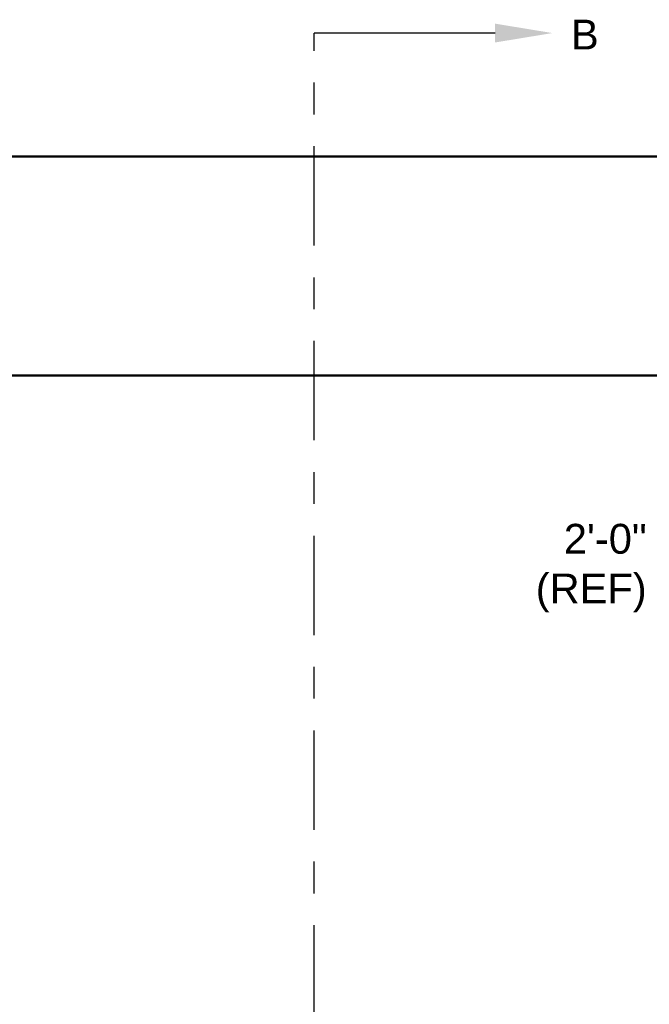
# Model space of a CAD drawing. Header units: inches. Extents: x 170 to 312, y 215 to 248.
# Tile 239 of 256: x 228.46 to 230.44, y 222.26 to 225.36. Entities that reach past the tile are written whole.
import ezdxf
from ezdxf import colors
from ezdxf.entities.mleader import LeaderData, LeaderLine
from ezdxf.math import Vec2, Vec3

# ---------------------------------------------------------------- set-up
doc = ezdxf.new("R2010")
doc.units = ezdxf.units.IN
doc.header["$LTSCALE"] = 0.25
doc.header["$MEASUREMENT"] = 0
doc.linetypes.add('CENTER', pattern=[2, 1.25, -0.25, 0.25, -0.25])
for name, color, linetype in [('ANNOTATIONS', 1, 'Continuous'), ('MOTOR RH', 7, 'Continuous'), ('SECTION CUTS', 6, 'CENTER')]:
    doc.layers.add(name, color=color, linetype=linetype)
doc.styles.add('ARIAL', font='arial.ttf', dxfattribs={"height": 0.09375})
doc.styles.get("Standard").update_dxf_attribs({"font": 'romans.shx'})

msp = doc.modelspace()

# ---------------------------------------------------------------- linework, layer by layer
at = {"layer": 'MOTOR RH'}
for p, q in [((230.92838, 224.92951), (225.16275, 224.92951)), ((225.16275, 224.92804), (230.92838, 224.92804)), ((230.92838, 224.24054), (225.16275, 224.24054)), ((225.16275, 224.23906), (230.92838, 224.23906))]:
    msp.add_line(p, q, dxfattribs=at)
at = {"layer": 'SECTION CUTS'}
msp.add_line((229.39027, 220.36096), (229.39027, 225.31682), dxfattribs=at)

# ---------------------------------------------------------------- texts
at = {"layer": 'ANNOTATIONS', "insert": (230.43656, 223.63396), "char_height": 0.09375, "attachment_point": 6, "style": 'ARIAL'}
msp.add_mtext('2\'-0"\\P(REF)', dxfattribs=at)
at = {"layer": 'SECTION CUTS', "style": 'ARIAL'}
msp.add_text('B', height=0.09375, dxfattribs=at).set_placement((230.19829, 225.26513))

# ---------------------------------------------------------------- leaders
at = {"layer": 'SECTION CUTS'}
ml = msp.add_multileader_mtext('Standard', dxfattribs=at)
ml.set_content('', color=256)
ml.set_leader_properties()
ml.build(insert=Vec2(0, 0))
ml.multileader.update_dxf_attribs({"dogleg_length": 0, "arrow_head_size": 0.18})
ctx = ml.context
ctx.base_point, ctx.char_height, ctx.arrow_head_size, ctx.landing_gap_size, ctx.plane_origin, ctx.plane_x_axis, ctx.plane_y_axis = Vec3(229.39027, 225.31682), 0.18, 0.18, 0, Vec3(230.13979, 225.31682), Vec3(0, 1), Vec3(-1, 0)
notes = []
notes.append((ctx, [(0, (1, 1, 0), (229.39027, 225.31682), (1, 0), 0, [(0, [(230.13979, 225.31682)], 0, [])])]))
ctx.mtext.insert, ctx.mtext.text_direction, ctx.mtext.rotation, ctx.mtext.flow_direction = Vec3(229.30027, 225.31682), Vec3(0, 1), 1.5707963, 5
for ctx, leaders in notes:
    for number, flags, end, landing, length, lines in leaders:
        leader = LeaderData()
        leader.index, (leader.has_last_leader_line, leader.has_dogleg_vector, leader.attachment_direction) = number, flags
        leader.last_leader_point, leader.dogleg_vector, leader.dogleg_length = Vec3(end), Vec3(landing), length
        for number, points, colour, breaks in lines:
            line = LeaderLine()
            line.index, line.vertices, line.color, line.breaks = number, Vec3.list(points), colors.encode_raw_color(colour), breaks
            leader.lines.append(line)
        ctx.leaders.append(leader)

doc.saveas('drawing.dxf')
